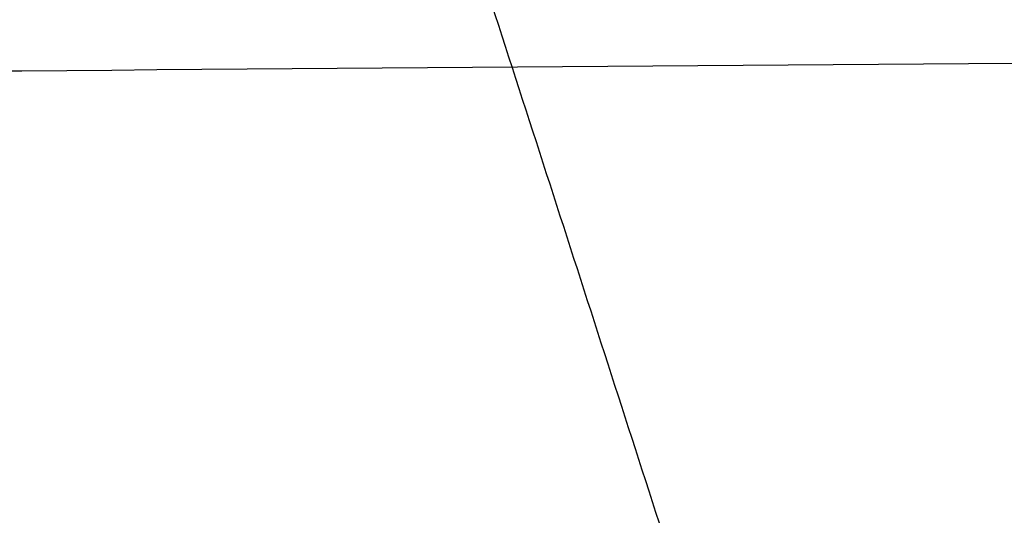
# Model space of a CAD drawing. Header units: millimetres. Extents: x -203 to 203, y 78 to 485.
# Tile 202 of 256: x -0.8368 to -0.737, y 201.3795 to 201.4297. Entities that reach past the tile are written whole.
import ezdxf

# ---------------------------------------------------------------- set-up
doc = ezdxf.new("R2010")
doc.units = ezdxf.units.MM
doc.layers.add('Layer 01', color=18, linetype='Continuous', true_color=0x000000)

# ---------------------------------------------------------------- blocks, each defined once
blk = doc.blocks.new('10CP311BZ')
at = {"layer": 'Layer 01', "extrusion": (1.690585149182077e-14, -1, 4.631737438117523e-14)}
blk.add_open_spline([(-4.897943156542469, 12.00000000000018, 1.193530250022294), (-4.970147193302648, 12, 0.804749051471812), (-4.996238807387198, 12.00000000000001, 0.410242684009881), (-4.9679039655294, 12.00000000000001, -0.1743757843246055), (-4.946842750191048, 12, -0.3687589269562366), (-4.880705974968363, 12, -0.7565128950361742), (-4.835463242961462, 12.00000000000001, -0.9497872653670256), (-4.667284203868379, 12, -1.512509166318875), (-4.511651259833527, 12.00000000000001, -1.870449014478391), (-4.111117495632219, 12.00000000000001, -2.551026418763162), (-3.872288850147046, 12.00000000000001, -2.862611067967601), (-3.46188979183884, 12.00000000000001, -3.282566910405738), (-3.315211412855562, 12, -3.415790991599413), (-3.007185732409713, 12, -3.66129304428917), (-2.686333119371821, 11.99999999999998, -3.8851257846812), (-2.340540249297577, 11.99999999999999, -4.066825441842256), (-1.982028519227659, 12, -4.227038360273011), (-1.795723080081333, 12, -4.296442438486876), (-1.419845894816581, 12, -4.409822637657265), (-1.229184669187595, 12.00000000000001, -4.454382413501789), (-0.8424356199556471, 12.00000000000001, -4.519324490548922), (-0.6451276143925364, 12, -4.539719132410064), (-0.0547867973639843, 12, -4.562814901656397), (0.3352540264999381, 12.00000000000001, -4.529017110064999), (0.7214720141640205, 12, -4.441787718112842)], degree=3, knots=[0, 0, 0, 0, 1.179138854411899, 1.179138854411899, 1.768708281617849, 1.768708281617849, 2.3582777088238, 2.3582777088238, 3.537416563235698, 3.537416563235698, 4.716555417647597, 4.716555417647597, 5.306124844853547, 5.306124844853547, 5.895694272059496, 6.485263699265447, 6.485263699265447, 7.074833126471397, 7.074833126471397, 7.664402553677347, 7.664402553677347, 8.253971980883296, 8.253971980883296, 9.433110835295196, 9.433110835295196, 9.433110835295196, 9.433110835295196], dxfattribs=at)
at = {"layer": 'Layer 01'}
for points in [[(0, 11.21249999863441, 5.041265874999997), (0, 11.36874324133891, 4.770644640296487), (0, 11.52498648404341, 4.500023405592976)], [(1.819486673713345, 9.393898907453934, 9.5), (0.9823546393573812, 10.2310309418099, 9.5), (0.145222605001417, 11.06816297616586, 9.5)]]:
    blk.add_open_spline(points, degree=2, dxfattribs=at)
blk = doc.blocks.new('CT311ABINT')
at = {"layer": 'Layer 01', "extrusion": (-0.1637859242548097, -0.984092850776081, 0.06881447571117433), "rotation": 0.6561814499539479}
blk.add_blockref('10CP311BZ', (-41.93200462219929, 85.8147011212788, -246.623976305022), dxfattribs=at)

msp = doc.modelspace()

# ---------------------------------------------------------------- block references
at = {"layer": 'Layer 01', "extrusion": (0, -1, 0)}
msp.add_blockref('CT311ABINT', (0, -17.71698113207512, -281.7169811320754), dxfattribs=at)

doc.saveas('drawing.dxf')
